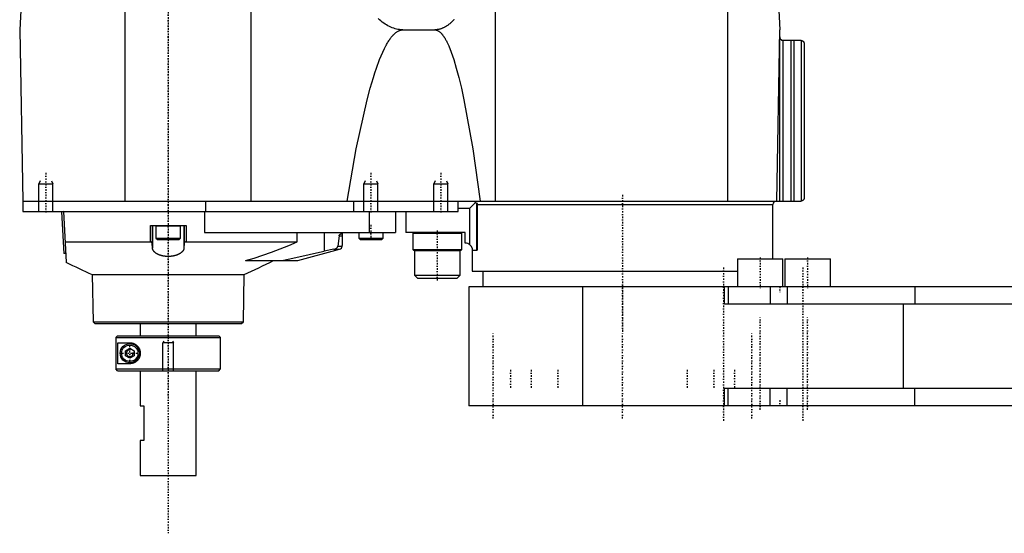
# Model space of a CAD drawing. Extents: x -392 to 171, y -1 to 595.
# Tile 1 of 3: x -392 to -111, y 108 to 254. Entities that reach past the tile are written whole.
import ezdxf

# ---------------------------------------------------------------- set-up
doc = ezdxf.new("R2010")
doc.units = 0
doc.linetypes.add('CENTER', pattern=[1.5, 0.45, -0.5, 0.05, -0.5])
for name, color, linetype in [('AM_0', 7, 'CONTINUOUS'), ('AM_10', 7, 'CONTINUOUS'), ('AM_7', 7, 'CENTER')]:
    doc.layers.add(name, color=color, linetype=linetype)

msp = doc.modelspace()

# ---------------------------------------------------------------- linework, layer by layer
at = {"layer": 'AM_0', "color": 7, "linetype": 'CONTINUOUS'}
for p, q in [((-182.14, 387.81), (-175, 251.5)), ((-326.23, 202.5), (-326.23, 373.93)), ((-362.3, 202.5), (-362.3, 343.66)), ((-389.28, 312.91), (-392.5, 251.5)), ((-256.35, 202.5), (-256.35, 280.58)), ((-189.87, 202.5), (-189.87, 257.5)), ((-392.5, 251.5), (-391.64, 202.5)), ((-282.83, 251.5), (-273.73, 251.5)), ((-175.86, 202.5), (-175, 251.5)), ((-174.98, 202.5), (-174.98, 249.17)), ((-174.11, 248.5), (-174.11, 202.5)), ((-174.03, 248.5), (-169, 248.5)), ((-171.86, 248.5), (-171.86, 202.5)), ((-170.95, 248.5), (-170.95, 202.5)), ((-168.86, 248.49), (-168.86, 202.51)), ((-168, 247.5), (-168, 203.5)), ((-391.64, 202.5), (-391.64, 199.5)), ((-391.64, 202.5), (-169, 202.5)), ((-339.22, 199.5), (-339.22, 202.5)), ((-297, 202.5), (-297, 199.5)), ((-267, 199.5), (-267, 202.5)), ((-267, 200.5), (-263.7, 200.5)), ((-262.08, 202.12), (-263.7, 200.5)), ((-263.7, 190.02), (-263.7, 200.5)), ((-261.7, 188.5), (-261.7, 201.99)), ((-261.57, 201.5), (-177, 201.5)), ((-261.57, 201.5), (-261.57, 188.5)), ((-177, 186), (-177, 201.5)), ((-391.64, 199.5), (-267, 199.5)), ((-383, 199.5), (-383.01, 199.51)), ((-380, 199.5), (-380.5, 199.47)), ((-380.5, 199.47), (-379.87, 187.49)), ((-380, 199.5), (-379.24, 185.05)), ((-339.65, 199.5), (-339.65, 193.5)), ((-292.45, 199.5), (-292.45, 193.5)), ((-285, 199.5), (-285, 193.5)), ((-282, 199.5), (-282, 193.5)), ((-355.09, 190.89), (-355.09, 195.5)), ((-355.09, 195.5), (-344.91, 195.5)), ((-354.57, 195.5), (-354.57, 190.4)), ((-354.5, 195.5), (-354.5, 189.07)), ((-353.5, 195.4), (-353.5, 191.9)), ((-353.5, 195.4), (-346.5, 195.4)), ((-346.5, 191.9), (-346.5, 195.4)), ((-345.5, 195.5), (-345.5, 189.07)), ((-345.43, 195.5), (-345.43, 190.4)), ((-344.91, 195.5), (-344.91, 190.89)), ((-353.5, 191.9), (-353.1, 191.5)), ((-353.5, 191.9), (-346.5, 191.9)), ((-346.9, 191.5), (-346.5, 191.9)), ((-339.65, 193.5), (-285, 193.5)), ((-313.1, 190.89), (-313.1, 193.5)), ((-305.34, 193.5), (-305.34, 188.2)), ((-301.1, 192.57), (-301.47, 189.63)), ((-301.1, 192.57), (-300.19, 192.57)), ((-300.19, 193.5), (-300.19, 189.77)), ((-295.5, 193.5), (-295.5, 191.9)), ((-295.5, 191.9), (-295.1, 191.5)), ((-295.5, 191.9), (-288.5, 191.9)), ((-288.9, 191.5), (-288.5, 191.9)), ((-288.5, 191.9), (-288.5, 193.5)), ((-265, 193.5), (-282, 193.5)), ((-279.8, 193.5), (-280, 193.3)), ((-280, 193.3), (-280, 188.7)), ((-280, 193.3), (-266, 193.3)), ((-266, 193.3), (-266.2, 193.5)), ((-266, 188.7), (-266, 193.3)), ((-265, 190.5), (-265, 193.5)), ((-379.55, 190.89), (-355.09, 190.89)), ((-354.5, 189.07), (-354.57, 190.4)), ((-353.1, 191.5), (-346.9, 191.5)), ((-345.43, 190.4), (-345.5, 189.07)), ((-344.91, 190.89), (-313.1, 190.89)), ((-301.47, 189.63), (-300.2, 189.63)), ((-300.2, 189.63), (-300.19, 189.77)), ((-295.1, 191.5), (-288.9, 191.5)), ((-379.37, 187.52), (-379.87, 187.49)), ((-312.87, 185.54), (-300.94, 188.73)), ((-302.63, 188.73), (-305.34, 188.2)), ((-302.63, 188.73), (-300.94, 188.73)), ((-280, 188.7), (-279.8, 188.5)), ((-280, 188.7), (-266, 188.7)), ((-279.8, 188.5), (-266.2, 188.5)), ((-279.4, 188.5), (-279.5, 188.4)), ((-279.5, 188.4), (-279.5, 181.3)), ((-279.5, 188.4), (-266.5, 188.4)), ((-266.5, 188.4), (-266.6, 188.5)), ((-266.5, 181.3), (-266.5, 188.4)), ((-266.2, 188.5), (-266, 188.7)), ((-263, 188.5), (-263, 182.5)), ((-263, 188.5), (-261.57, 188.5)), ((-187.11, 186), (-187.11, 178)), ((-187.11, 186), (-174.11, 186)), ((-174.11, 178), (-174.11, 186)), ((-173.53, 186), (-173.53, 178)), ((-173.53, 186), (-160.53, 186)), ((-160.53, 178), (-160.53, 186)), ((-327.92, 185.5), (-313.13, 185.5)), ((-317.83, 185.5), (-317.5, 185.54)), ((-317.5, 185.54), (-312.87, 185.54)), ((-313.13, 185.5), (-312.87, 185.54)), ((-371.74, 181.5), (-371.51, 168)), ((-371.74, 181.5), (-328.26, 181.5)), ((-328.49, 168), (-328.26, 181.5)), ((-279.5, 181.3), (-278.7, 180.5)), ((-279.5, 181.3), (-266.5, 181.3)), ((-278.7, 180.5), (-267.3, 180.5)), ((-267.3, 180.5), (-266.5, 181.3)), ((-263, 182.5), (-187.11, 182.5)), ((-260, 182.5), (-260, 178)), ((-264, 178), (-264, 144)), ((48.48, 178), (-264, 178)), ((-231.32, 144), (-231.32, 178)), ((-190.84, 173), (-190.84, 178)), ((-189.76, 178), (-189.76, 173)), ((-177.75, 178), (-177.75, 173)), ((-172.9, 178), (-172.9, 173)), ((-136.37, 178), (-136.37, 173)), ((-37.21, 173), (-190.84, 173)), ((-139.61, 149), (-139.61, 173)), ((-371.51, 168), (-371, 167.5)), ((-371.51, 168), (-328.49, 168)), ((-371, 167.5), (-329, 167.5)), ((-358, 167.5), (-358, 164)), ((-342, 164), (-342, 167.5)), ((-329, 167.5), (-328.49, 168)), ((-364.48, 164), (-364.98, 163.5)), ((-364.98, 163.5), (-335, 163.5)), ((-364.98, 163.5), (-364.98, 154.5)), ((-364.48, 164), (-335.5, 164)), ((-335, 163.5), (-335.5, 164)), ((-335, 154.5), (-335, 163.5)), ((-364.39, 162), (-361, 162)), ((-364.39, 156), (-364.39, 162)), ((-362.25, 159.72), (-361, 160.44)), ((-362.25, 158.28), (-362.25, 159.72)), ((-361, 157.56), (-362.25, 158.28)), ((-361, 160.44), (-359.75, 159.72)), ((-359.75, 158.28), (-361, 157.56)), ((-359.75, 159.72), (-359.75, 158.28)), ((-361, 156), (-364.39, 156)), ((-364.98, 154.5), (-335, 154.5)), ((-364.48, 154), (-364.98, 154.5)), ((-364.48, 154), (-335.5, 154)), ((-358, 154), (-358, 144)), ((-342, 124), (-342, 154)), ((-335.5, 154), (-335, 154.5)), ((-190.84, 149), (-37.21, 149)), ((-190.84, 144), (-190.84, 149)), ((-189.76, 144), (-189.76, 149)), ((-177.75, 144), (-177.75, 149)), ((-172.9, 144), (-172.9, 149)), ((-136.37, 144), (-136.37, 149)), ((-358, 144), (-357, 144)), ((-357, 144), (-357, 134)), ((48.48, 144), (-264, 144)), ((-358, 134), (-358, 124)), ((-357, 134), (-358, 134)), ((-358, 124), (-342, 124))]:
    msp.add_line(p, q, dxfattribs=at)
for points in [[(-282.83, 251.5, 0), (-283.03, 251.5, 0), (-283.44, 251.52, 0), (-283.85, 251.57, 0), (-284.05, 251.6, 0), (-284.26, 251.63, 0), (-284.66, 251.71, 0), (-285.07, 251.82, 0), (-285.48, 251.95, 0), (-285.89, 252.09, 0), (-286.3, 252.26, 0), (-286.5, 252.36, 0), (-286.7, 252.45, 0), (-287.11, 252.67, 0), (-287.52, 252.9, 0), (-287.93, 253.15, 0), (-288.33, 253.43, 0), (-288.74, 253.72, 0), (-288.94, 253.88, 0), (-289.15, 254.04, 0), (-289.55, 254.38, 0), (-289.96, 254.74, 0)], [(-268.15, 254.47, 0), (-268.31, 254.3, 0), (-268.39, 254.22, 0), (-268.48, 254.14, 0), (-268.64, 253.98, 0), (-268.8, 253.82, 0), (-268.96, 253.68, 0), (-269.12, 253.53, 0), (-269.28, 253.39, 0), (-269.36, 253.32, 0), (-269.44, 253.26, 0), (-269.61, 253.13, 0), (-269.77, 253, 0), (-269.93, 252.88, 0), (-270.09, 252.77, 0), (-270.25, 252.66, 0), (-270.33, 252.6, 0), (-270.41, 252.55, 0), (-270.58, 252.45, 0), (-270.74, 252.36, 0), (-270.82, 252.31, 0), (-270.9, 252.27, 0), (-271.06, 252.18, 0), (-271.22, 252.1, 0), (-271.3, 252.06, 0), (-271.38, 252.03, 0), (-271.55, 251.96, 0), (-271.71, 251.89, 0), (-271.87, 251.83, 0), (-272.03, 251.78, 0), (-272.19, 251.73, 0), (-272.27, 251.7, 0), (-272.36, 251.68, 0), (-272.52, 251.64, 0), (-272.68, 251.61, 0), (-272.84, 251.58, 0), (-273, 251.55, 0), (-273.16, 251.53, 0), (-273.24, 251.52, 0), (-273.33, 251.52, 0), (-273.49, 251.51, 0), (-273.65, 251.5, 0), (-273.73, 251.5, 0)], [(-298.83, 202.5, 0), (-296.17, 217.46, 0), (-293.06, 231.49, 0), (-292.17, 234.82, 0), (-291.28, 237.84, 0), (-290.84, 239.24, 0), (-290.39, 240.57, 0), (-289.51, 242.99, 0), (-288.62, 245.11, 0), (-288.1, 246.2, 0), (-287.95, 246.5, 0), (-287.8, 246.78, 0), (-287.73, 246.92, 0), (-287.65, 247.06, 0), (-287.5, 247.33, 0), (-287.36, 247.59, 0), (-287.21, 247.84, 0), (-287.06, 248.08, 0), (-286.91, 248.32, 0), (-286.84, 248.43, 0), (-286.76, 248.55, 0), (-286.61, 248.77, 0), (-286.47, 248.98, 0), (-286.32, 249.18, 0), (-286.17, 249.37, 0), (-286.02, 249.56, 0), (-285.95, 249.65, 0), (-285.87, 249.73, 0), (-285.72, 249.9, 0), (-285.58, 250.06, 0), (-285.5, 250.14, 0), (-285.43, 250.21, 0), (-285.28, 250.36, 0), (-285.13, 250.49, 0), (-285.06, 250.55, 0), (-284.98, 250.62, 0), (-284.83, 250.73, 0), (-284.68, 250.84, 0), (-284.54, 250.94, 0), (-284.39, 251.04, 0), (-284.24, 251.12, 0), (-284.17, 251.16, 0), (-284.09, 251.2, 0), (-283.94, 251.26, 0), (-283.79, 251.32, 0), (-283.65, 251.37, 0), (-283.5, 251.41, 0), (-283.35, 251.45, 0), (-283.28, 251.46, 0), (-283.2, 251.47, 0), (-283.05, 251.49, 0), (-282.9, 251.5, 0), (-282.83, 251.5, 0)], [(-273.73, 251.5, 0), (-273.67, 251.5, 0), (-273.55, 251.49, 0), (-273.43, 251.47, 0), (-273.37, 251.46, 0), (-273.31, 251.45, 0), (-273.19, 251.41, 0), (-273.06, 251.37, 0), (-272.94, 251.32, 0), (-272.82, 251.26, 0), (-272.7, 251.2, 0), (-272.64, 251.16, 0), (-272.58, 251.12, 0), (-272.46, 251.04, 0), (-272.34, 250.94, 0), (-272.22, 250.84, 0), (-272.1, 250.73, 0), (-271.97, 250.62, 0), (-271.91, 250.55, 0), (-271.85, 250.49, 0), (-271.73, 250.35, 0), (-271.61, 250.21, 0), (-271.55, 250.14, 0), (-271.49, 250.06, 0), (-271.37, 249.9, 0), (-271.25, 249.73, 0), (-271.19, 249.64, 0), (-271.13, 249.56, 0), (-271.01, 249.37, 0), (-270.88, 249.18, 0), (-270.76, 248.97, 0), (-270.64, 248.76, 0), (-270.52, 248.55, 0), (-270.46, 248.43, 0), (-270.4, 248.32, 0), (-270.28, 248.08, 0), (-270.16, 247.84, 0), (-269.73, 246.92, 0), (-269.01, 245.1, 0), (-268.28, 242.98, 0), (-267.56, 240.56, 0), (-267.2, 239.24, 0), (-266.83, 237.84, 0), (-266.11, 234.81, 0), (-265.38, 231.48, 0), (-262.85, 217.46, 0), (-260.69, 202.5, 0)], [(-174.98, 249.17, 0), (-174.98, 249.17, 0), (-174.98, 249.17, 0), (-174.98, 249.17, 0), (-174.98, 249.16, 0), (-174.98, 249.16, 0), (-174.97, 249.16, 0), (-174.97, 249.16, 0), (-174.97, 249.15, 0), (-174.97, 249.15, 0), (-174.97, 249.14, 0), (-174.97, 249.14, 0), (-174.97, 249.14, 0), (-174.96, 249.13, 0), (-174.96, 249.13, 0), (-174.96, 249.12, 0), (-174.96, 249.11, 0), (-174.95, 249.11, 0), (-174.95, 249.1, 0), (-174.95, 249.1, 0), (-174.95, 249.09, 0), (-174.95, 249.09, 0), (-174.94, 249.08, 0), (-174.94, 249.08, 0), (-174.94, 249.07, 0), (-174.94, 249.07, 0), (-174.93, 249.06, 0), (-174.93, 249.06, 0), (-174.93, 249.05, 0), (-174.92, 249.04, 0), (-174.91, 249.02, 0), (-174.88, 248.97, 0), (-174.85, 248.92, 0), (-174.81, 248.87, 0), (-174.77, 248.82, 0), (-174.74, 248.79, 0), (-174.72, 248.77, 0), (-174.69, 248.74, 0), (-174.68, 248.74, 0), (-174.67, 248.73, 0), (-174.67, 248.72, 0), (-174.66, 248.72, 0), (-174.65, 248.71, 0), (-174.64, 248.71, 0), (-174.63, 248.7, 0), (-174.62, 248.69, 0), (-174.61, 248.68, 0), (-174.61, 248.68, 0), (-174.6, 248.68, 0), (-174.59, 248.67, 0), (-174.58, 248.66, 0), (-174.57, 248.66, 0), (-174.56, 248.65, 0), (-174.55, 248.64, 0), (-174.54, 248.64, 0), (-174.54, 248.64, 0), (-174.53, 248.63, 0), (-174.52, 248.62, 0), (-174.5, 248.62, 0), (-174.49, 248.61, 0), (-174.48, 248.6, 0), (-174.47, 248.6, 0), (-174.47, 248.6, 0), (-174.46, 248.59, 0), (-174.44, 248.59, 0), (-174.43, 248.58, 0), (-174.42, 248.58, 0), (-174.41, 248.57, 0), (-174.4, 248.57, 0), (-174.39, 248.57, 0), (-174.38, 248.56, 0), (-174.37, 248.56, 0), (-174.36, 248.55, 0), (-174.35, 248.55, 0), (-174.34, 248.55, 0), (-174.33, 248.54, 0), (-174.32, 248.54, 0), (-174.31, 248.54, 0), (-174.3, 248.54, 0), (-174.29, 248.53, 0), (-174.27, 248.53, 0), (-174.26, 248.53, 0), (-174.25, 248.52, 0), (-174.24, 248.52, 0), (-174.23, 248.52, 0), (-174.22, 248.52, 0), (-174.2, 248.51, 0), (-174.19, 248.51, 0), (-174.18, 248.51, 0), (-174.16, 248.51, 0), (-174.16, 248.51, 0), (-174.15, 248.51, 0), (-174.13, 248.5, 0), (-174.12, 248.5, 0), (-174.11, 248.5, 0)], [(-174.11, 248.5, 0), (-174.1, 248.5, 0), (-174.07, 248.5, 0), (-174.05, 248.5, 0), (-174.03, 248.5, 0)], [(-169, 248.5, 0), (-168.98, 248.5, 0), (-168.93, 248.5, 0), (-168.88, 248.49, 0), (-168.86, 248.49, 0)], [(-168.86, 248.49, 0), (-168.85, 248.49, 0), (-168.84, 248.49, 0), (-168.82, 248.48, 0), (-168.82, 248.48, 0), (-168.81, 248.48, 0), (-168.79, 248.48, 0), (-168.78, 248.47, 0), (-168.76, 248.47, 0), (-168.75, 248.47, 0), (-168.73, 248.46, 0), (-168.72, 248.46, 0), (-168.72, 248.46, 0), (-168.7, 248.45, 0), (-168.69, 248.45, 0), (-168.67, 248.45, 0), (-168.66, 248.44, 0), (-168.64, 248.43, 0), (-168.64, 248.43, 0), (-168.63, 248.43, 0), (-168.62, 248.42, 0), (-168.6, 248.42, 0), (-168.6, 248.41, 0), (-168.59, 248.41, 0), (-168.57, 248.41, 0), (-168.56, 248.4, 0), (-168.55, 248.4, 0), (-168.55, 248.39, 0), (-168.54, 248.39, 0), (-168.52, 248.38, 0), (-168.51, 248.37, 0), (-168.5, 248.36, 0), (-168.49, 248.36, 0), (-168.48, 248.35, 0), (-168.47, 248.35, 0), (-168.46, 248.34, 0), (-168.45, 248.34, 0), (-168.44, 248.33, 0), (-168.43, 248.32, 0), (-168.42, 248.31, 0), (-168.41, 248.31, 0), (-168.41, 248.3, 0), (-168.39, 248.3, 0), (-168.38, 248.29, 0), (-168.37, 248.28, 0), (-168.36, 248.27, 0), (-168.35, 248.26, 0), (-168.35, 248.26, 0), (-168.34, 248.25, 0), (-168.33, 248.25, 0), (-168.32, 248.24, 0), (-168.31, 248.23, 0), (-168.3, 248.22, 0), (-168.3, 248.21, 0), (-168.29, 248.21, 0), (-168.29, 248.2, 0), (-168.28, 248.19, 0), (-168.27, 248.18, 0), (-168.24, 248.15, 0), (-168.21, 248.12, 0), (-168.19, 248.09, 0), (-168.15, 248.03, 0), (-168.11, 247.96, 0), (-168.08, 247.9, 0), (-168.06, 247.83, 0), (-168.04, 247.8, 0), (-168.04, 247.78, 0), (-168.04, 247.77, 0), (-168.04, 247.77, 0), (-168.03, 247.76, 0), (-168.03, 247.75, 0), (-168.03, 247.74, 0), (-168.03, 247.73, 0), (-168.03, 247.73, 0), (-168.02, 247.71, 0), (-168.02, 247.7, 0), (-168.02, 247.7, 0), (-168.02, 247.69, 0), (-168.02, 247.68, 0), (-168.01, 247.67, 0), (-168.01, 247.65, 0), (-168.01, 247.64, 0), (-168.01, 247.63, 0), (-168.01, 247.62, 0), (-168.01, 247.62, 0), (-168.01, 247.6, 0), (-168, 247.59, 0), (-168, 247.58, 0), (-168, 247.56, 0), (-168, 247.55, 0), (-168, 247.54, 0), (-168, 247.54, 0), (-168, 247.52, 0), (-168, 247.51, 0), (-168, 247.5, 0)], [(-168.86, 248.49, 0), (-168.85, 248.49, 0), (-168.84, 248.49, 0), (-168.82, 248.48, 0), (-168.82, 248.48, 0), (-168.81, 248.48, 0), (-168.79, 248.48, 0), (-168.78, 248.47, 0), (-168.76, 248.47, 0), (-168.75, 248.47, 0), (-168.73, 248.46, 0), (-168.72, 248.46, 0), (-168.72, 248.46, 0), (-168.7, 248.45, 0), (-168.69, 248.45, 0), (-168.67, 248.45, 0), (-168.66, 248.44, 0), (-168.64, 248.43, 0), (-168.64, 248.43, 0), (-168.63, 248.43, 0), (-168.62, 248.42, 0), (-168.6, 248.42, 0), (-168.6, 248.41, 0), (-168.59, 248.41, 0), (-168.57, 248.41, 0), (-168.56, 248.4, 0), (-168.55, 248.4, 0), (-168.55, 248.39, 0), (-168.54, 248.39, 0), (-168.52, 248.38, 0), (-168.51, 248.37, 0), (-168.5, 248.36, 0), (-168.49, 248.36, 0), (-168.48, 248.35, 0), (-168.47, 248.35, 0), (-168.46, 248.34, 0), (-168.45, 248.34, 0), (-168.44, 248.33, 0), (-168.43, 248.32, 0), (-168.42, 248.31, 0), (-168.41, 248.31, 0), (-168.41, 248.3, 0), (-168.39, 248.3, 0), (-168.38, 248.29, 0), (-168.37, 248.28, 0), (-168.36, 248.27, 0), (-168.35, 248.26, 0), (-168.35, 248.26, 0), (-168.34, 248.25, 0), (-168.33, 248.25, 0), (-168.32, 248.24, 0), (-168.31, 248.23, 0), (-168.3, 248.22, 0), (-168.3, 248.21, 0), (-168.29, 248.21, 0), (-168.29, 248.2, 0), (-168.28, 248.19, 0), (-168.27, 248.18, 0), (-168.24, 248.15, 0), (-168.21, 248.12, 0), (-168.19, 248.09, 0), (-168.15, 248.03, 0), (-168.11, 247.96, 0), (-168.08, 247.9, 0), (-168.06, 247.83, 0), (-168.04, 247.8, 0), (-168.04, 247.78, 0), (-168.04, 247.77, 0), (-168.04, 247.77, 0), (-168.03, 247.76, 0), (-168.03, 247.75, 0), (-168.03, 247.74, 0), (-168.03, 247.73, 0), (-168.03, 247.73, 0), (-168.02, 247.71, 0), (-168.02, 247.7, 0), (-168.02, 247.7, 0), (-168.02, 247.69, 0), (-168.02, 247.68, 0), (-168.01, 247.67, 0), (-168.01, 247.65, 0), (-168.01, 247.64, 0), (-168.01, 247.63, 0), (-168.01, 247.62, 0), (-168.01, 247.62, 0), (-168.01, 247.6, 0), (-168, 247.59, 0), (-168, 247.58, 0), (-168, 247.56, 0), (-168, 247.55, 0), (-168, 247.54, 0), (-168, 247.54, 0), (-168, 247.52, 0), (-168, 247.51, 0), (-168, 247.5, 0)], [(-168, 203.5, 0), (-168, 203.49, 0), (-168, 203.48, 0), (-168, 203.46, 0), (-168, 203.46, 0), (-168, 203.45, 0), (-168, 203.44, 0), (-168, 203.42, 0), (-168, 203.41, 0), (-168.01, 203.4, 0), (-168.01, 203.38, 0), (-168.01, 203.38, 0), (-168.01, 203.37, 0), (-168.01, 203.36, 0), (-168.01, 203.35, 0), (-168.01, 203.33, 0), (-168.02, 203.32, 0), (-168.02, 203.31, 0), (-168.02, 203.3, 0), (-168.02, 203.3, 0), (-168.02, 203.29, 0), (-168.03, 203.27, 0), (-168.03, 203.27, 0), (-168.03, 203.26, 0), (-168.03, 203.25, 0), (-168.03, 203.24, 0), (-168.04, 203.23, 0), (-168.04, 203.23, 0), (-168.04, 203.22, 0), (-168.04, 203.2, 0), (-168.06, 203.17, 0), (-168.08, 203.1, 0), (-168.11, 203.04, 0), (-168.15, 202.97, 0), (-168.19, 202.91, 0), (-168.21, 202.88, 0), (-168.24, 202.85, 0), (-168.27, 202.82, 0), (-168.28, 202.81, 0), (-168.29, 202.8, 0), (-168.29, 202.79, 0), (-168.3, 202.79, 0), (-168.3, 202.78, 0), (-168.31, 202.77, 0), (-168.32, 202.76, 0), (-168.33, 202.75, 0), (-168.34, 202.75, 0), (-168.35, 202.74, 0), (-168.35, 202.74, 0), (-168.36, 202.73, 0), (-168.37, 202.72, 0), (-168.38, 202.71, 0), (-168.39, 202.7, 0), (-168.41, 202.7, 0), (-168.41, 202.69, 0), (-168.42, 202.69, 0), (-168.43, 202.68, 0), (-168.44, 202.67, 0), (-168.45, 202.66, 0), (-168.46, 202.66, 0), (-168.47, 202.65, 0), (-168.48, 202.65, 0), (-168.49, 202.64, 0), (-168.5, 202.64, 0), (-168.51, 202.63, 0), (-168.52, 202.62, 0), (-168.54, 202.61, 0), (-168.55, 202.61, 0), (-168.55, 202.6, 0), (-168.56, 202.6, 0), (-168.57, 202.59, 0), (-168.59, 202.59, 0), (-168.6, 202.59, 0), (-168.6, 202.58, 0), (-168.62, 202.58, 0), (-168.63, 202.57, 0), (-168.64, 202.57, 0), (-168.64, 202.57, 0), (-168.66, 202.56, 0), (-168.67, 202.55, 0), (-168.69, 202.55, 0), (-168.7, 202.55, 0), (-168.72, 202.54, 0), (-168.72, 202.54, 0), (-168.73, 202.54, 0), (-168.75, 202.53, 0), (-168.76, 202.53, 0), (-168.78, 202.53, 0), (-168.79, 202.52, 0), (-168.81, 202.52, 0), (-168.82, 202.52, 0), (-168.82, 202.52, 0), (-168.84, 202.51, 0), (-168.85, 202.51, 0), (-168.86, 202.51, 0)], [(-262.6, 202.5, 0), (-262.59, 202.5, 0), (-262.55, 202.5, 0), (-262.52, 202.49, 0), (-262.51, 202.49, 0), (-262.49, 202.49, 0), (-262.46, 202.48, 0), (-262.43, 202.46, 0), (-262.39, 202.45, 0), (-262.36, 202.43, 0), (-262.33, 202.42, 0), (-262.32, 202.4, 0), (-262.3, 202.39, 0), (-262.27, 202.37, 0), (-262.24, 202.34, 0), (-262.22, 202.32, 0), (-262.19, 202.29, 0), (-262.16, 202.25, 0), (-262.15, 202.24, 0), (-262.14, 202.22, 0), (-262.11, 202.18, 0), (-262.09, 202.14, 0), (-262.08, 202.12, 0)], [(-262.08, 202.12, 0), (-262.06, 202.1, 0), (-262.02, 202.06, 0), (-261.98, 202.02, 0), (-261.96, 202.01, 0), (-261.94, 201.99, 0), (-261.9, 201.95, 0), (-261.87, 201.92, 0), (-261.85, 201.91, 0), (-261.85, 201.9, 0), (-261.84, 201.9, 0), (-261.84, 201.9, 0), (-261.84, 201.89, 0), (-261.83, 201.89, 0), (-261.83, 201.89, 0), (-261.83, 201.88, 0), (-261.82, 201.88, 0), (-261.82, 201.87, 0), (-261.81, 201.87, 0), (-261.81, 201.87, 0), (-261.81, 201.87, 0), (-261.8, 201.87, 0), (-261.8, 201.86, 0), (-261.8, 201.86, 0), (-261.79, 201.86, 0), (-261.79, 201.86, 0), (-261.79, 201.86, 0), (-261.78, 201.86, 0), (-261.78, 201.85, 0), (-261.78, 201.85, 0), (-261.78, 201.85, 0), (-261.77, 201.85, 0), (-261.77, 201.85, 0), (-261.77, 201.85, 0), (-261.77, 201.85, 0), (-261.76, 201.85, 0), (-261.76, 201.85, 0), (-261.76, 201.85, 0), (-261.76, 201.85, 0), (-261.75, 201.85, 0), (-261.75, 201.85, 0), (-261.75, 201.85, 0), (-261.75, 201.85, 0), (-261.75, 201.85, 0), (-261.74, 201.85, 0), (-261.74, 201.86, 0), (-261.74, 201.86, 0), (-261.74, 201.86, 0), (-261.74, 201.86, 0), (-261.73, 201.86, 0), (-261.73, 201.86, 0), (-261.73, 201.87, 0), (-261.73, 201.87, 0), (-261.73, 201.87, 0), (-261.72, 201.87, 0), (-261.72, 201.87, 0), (-261.72, 201.88, 0), (-261.72, 201.88, 0), (-261.72, 201.89, 0), (-261.71, 201.91, 0), (-261.71, 201.92, 0), (-261.7, 201.93, 0), (-261.7, 201.96, 0), (-261.7, 201.98, 0), (-261.7, 201.99, 0)], [(-261.7, 201.99, 0), (-261.69, 201.97, 0), (-261.68, 201.95, 0), (-261.67, 201.92, 0), (-261.66, 201.91, 0), (-261.66, 201.9, 0), (-261.64, 201.87, 0), (-261.63, 201.85, 0), (-261.62, 201.82, 0), (-261.62, 201.8, 0), (-261.61, 201.77, 0), (-261.6, 201.75, 0), (-261.6, 201.74, 0), (-261.59, 201.71, 0), (-261.59, 201.68, 0), (-261.58, 201.65, 0), (-261.58, 201.63, 0), (-261.57, 201.6, 0), (-261.57, 201.58, 0), (-261.57, 201.57, 0), (-261.57, 201.54, 0), (-261.57, 201.51, 0), (-261.57, 201.5, 0)], [(-168.86, 202.51, 0), (-168.88, 202.51, 0), (-168.93, 202.5, 0), (-168.98, 202.5, 0), (-169, 202.5, 0)], [(-301.1, 192.57, 0), (-301.1, 192.57, 0), (-301.1, 192.58, 0), (-301.1, 192.58, 0), (-301.1, 192.58, 0), (-301.1, 192.58, 0), (-301.1, 192.59, 0), (-301.1, 192.59, 0), (-301.1, 192.59, 0), (-301.09, 192.6, 0), (-301.09, 192.6, 0), (-301.09, 192.6, 0), (-301.09, 192.6, 0), (-301.09, 192.61, 0), (-301.09, 192.61, 0), (-301.09, 192.61, 0), (-301.09, 192.62, 0), (-301.09, 192.62, 0), (-301.09, 192.62, 0), (-301.09, 192.62, 0), (-301.09, 192.63, 0), (-301.09, 192.63, 0), (-301.09, 192.63, 0), (-301.08, 192.64, 0), (-301.08, 192.66, 0), (-301.07, 192.68, 0), (-301.07, 192.7, 0), (-301.06, 192.71, 0), (-301.05, 192.73, 0), (-301.05, 192.74, 0), (-301.05, 192.74, 0), (-301.04, 192.76, 0), (-301.03, 192.77, 0), (-301.02, 192.79, 0), (-301.01, 192.8, 0), (-301.01, 192.81, 0), (-301, 192.82, 0), (-301, 192.83, 0), (-300.99, 192.84, 0), (-300.98, 192.85, 0), (-300.97, 192.86, 0), (-300.97, 192.86, 0), (-300.96, 192.88, 0), (-300.95, 192.89, 0), (-300.94, 192.9, 0), (-300.94, 192.9, 0), (-300.93, 192.91, 0), (-300.92, 192.93, 0), (-300.91, 192.94, 0), (-300.9, 192.95, 0), (-300.88, 192.96, 0), (-300.88, 192.96, 0), (-300.87, 192.97, 0), (-300.86, 192.98, 0), (-300.85, 192.99, 0), (-300.8, 193.03, 0), (-300.72, 193.08, 0), (-300.64, 193.12, 0), (-300.56, 193.16, 0), (-300.53, 193.17, 0), (-300.49, 193.19, 0), (-300.42, 193.2, 0), (-300.37, 193.22, 0), (-300.32, 193.22, 0), (-300.28, 193.22, 0), (-300.24, 193.21, 0), (-300.23, 193.2, 0), (-300.22, 193.19, 0), (-300.2, 193.17, 0), (-300.19, 193.13, 0), (-300.19, 193.11, 0)], [(-354.57, 190.4, 0), (-354.57, 190.42, 0), (-354.58, 190.45, 0), (-354.58, 190.48, 0), (-354.59, 190.49, 0), (-354.6, 190.51, 0), (-354.61, 190.54, 0), (-354.63, 190.57, 0), (-354.65, 190.6, 0), (-354.67, 190.63, 0), (-354.7, 190.66, 0), (-354.71, 190.67, 0), (-354.73, 190.69, 0), (-354.76, 190.71, 0), (-354.8, 190.74, 0), (-354.83, 190.77, 0), (-354.87, 190.79, 0), (-354.92, 190.82, 0), (-354.94, 190.83, 0), (-354.96, 190.84, 0), (-355.01, 190.86, 0), (-355.07, 190.88, 0), (-355.09, 190.89, 0)], [(-345.5, 189.07, 0), (-345.5, 189.03, 0), (-345.51, 188.97, 0), (-345.52, 188.91, 0), (-345.53, 188.87, 0), (-345.53, 188.84, 0), (-345.55, 188.78, 0), (-345.57, 188.71, 0), (-345.59, 188.65, 0), (-345.62, 188.59, 0), (-345.65, 188.52, 0), (-345.67, 188.49, 0), (-345.68, 188.46, 0), (-345.72, 188.4, 0), (-345.76, 188.33, 0), (-345.8, 188.27, 0), (-345.85, 188.21, 0), (-345.9, 188.15, 0), (-345.92, 188.12, 0), (-345.95, 188.09, 0), (-346.01, 188.03, 0), (-346.06, 187.97, 0), (-346.09, 187.94, 0), (-346.13, 187.91, 0), (-346.19, 187.85, 0), (-346.26, 187.79, 0), (-346.29, 187.77, 0), (-346.33, 187.74, 0), (-346.4, 187.68, 0), (-346.48, 187.63, 0), (-346.56, 187.57, 0), (-346.65, 187.52, 0), (-346.73, 187.47, 0), (-346.78, 187.44, 0), (-346.82, 187.42, 0), (-346.91, 187.37, 0), (-347.01, 187.32, 0), (-347.1, 187.27, 0), (-347.21, 187.22, 0), (-347.31, 187.18, 0), (-347.36, 187.16, 0), (-347.41, 187.14, 0), (-347.52, 187.09, 0), (-347.63, 187.05, 0), (-347.75, 187.02, 0), (-347.86, 186.98, 0), (-347.98, 186.95, 0), (-348.04, 186.93, 0), (-348.1, 186.91, 0), (-348.22, 186.88, 0), (-348.34, 186.85, 0), (-348.47, 186.83, 0), (-348.6, 186.8, 0), (-348.72, 186.78, 0), (-348.79, 186.77, 0), (-348.85, 186.76, 0), (-348.99, 186.74, 0), (-349.12, 186.72, 0), (-349.25, 186.71, 0), (-349.39, 186.7, 0), (-349.52, 186.69, 0), (-349.59, 186.68, 0), (-349.66, 186.68, 0), (-349.79, 186.67, 0), (-349.93, 186.67, 0), (-350, 186.67, 0), (-350.07, 186.67, 0), (-350.2, 186.67, 0), (-350.34, 186.68, 0), (-350.41, 186.68, 0), (-350.48, 186.69, 0), (-350.61, 186.7, 0), (-350.75, 186.71, 0), (-350.88, 186.72, 0), (-351.01, 186.74, 0), (-351.15, 186.76, 0), (-351.21, 186.77, 0), (-351.28, 186.78, 0), (-351.4, 186.8, 0), (-351.53, 186.82, 0), (-351.66, 186.85, 0), (-351.78, 186.88, 0), (-351.9, 186.91, 0), (-351.96, 186.93, 0), (-352.02, 186.95, 0), (-352.14, 186.98, 0), (-352.25, 187.02, 0), (-352.37, 187.05, 0), (-352.48, 187.09, 0), (-352.59, 187.14, 0), (-352.64, 187.16, 0), (-352.69, 187.18, 0), (-352.79, 187.22, 0), (-352.89, 187.27, 0), (-352.99, 187.32, 0), (-353.09, 187.37, 0), (-353.18, 187.42, 0), (-353.22, 187.44, 0), (-353.27, 187.47, 0), (-353.35, 187.52, 0), (-353.44, 187.57, 0), (-353.52, 187.63, 0), (-353.6, 187.68, 0), (-353.67, 187.74, 0), (-353.71, 187.77, 0), (-353.74, 187.79, 0), (-353.81, 187.85, 0), (-353.87, 187.91, 0), (-353.91, 187.94, 0), (-353.94, 187.97, 0), (-353.99, 188.03, 0), (-354.05, 188.09, 0), (-354.08, 188.12, 0), (-354.1, 188.15, 0), (-354.15, 188.21, 0), (-354.2, 188.27, 0), (-354.24, 188.33, 0), (-354.28, 188.4, 0), (-354.32, 188.46, 0), (-354.33, 188.49, 0), (-354.35, 188.52, 0), (-354.38, 188.59, 0), (-354.41, 188.65, 0), (-354.43, 188.71, 0), (-354.45, 188.78, 0), (-354.47, 188.84, 0), (-354.47, 188.87, 0), (-354.48, 188.91, 0), (-354.49, 188.97, 0), (-354.5, 189.03, 0), (-354.5, 189.07, 0)], [(-344.91, 190.89, 0), (-344.93, 190.88, 0), (-344.99, 190.86, 0), (-345.03, 190.84, 0), (-345.06, 190.83, 0), (-345.08, 190.82, 0), (-345.12, 190.79, 0), (-345.17, 190.77, 0), (-345.2, 190.74, 0), (-345.24, 190.71, 0), (-345.27, 190.69, 0), (-345.29, 190.67, 0), (-345.3, 190.66, 0), (-345.33, 190.63, 0), (-345.35, 190.6, 0), (-345.37, 190.57, 0), (-345.39, 190.54, 0), (-345.4, 190.51, 0), (-345.41, 190.49, 0), (-345.42, 190.48, 0), (-345.42, 190.45, 0), (-345.43, 190.42, 0), (-345.43, 190.4, 0)], [(-327.92, 185.5, 0), (-325.41, 186.24, 0), (-320.43, 187.93, 0), (-315.52, 189.86, 0), (-313.1, 190.89, 0)], [(-302.63, 188.73, 0), (-302.58, 188.74, 0), (-302.47, 188.77, 0), (-302.37, 188.8, 0), (-302.32, 188.81, 0), (-302.27, 188.83, 0), (-302.18, 188.87, 0), (-302.1, 188.91, 0), (-302.01, 188.95, 0), (-301.94, 189, 0), (-301.87, 189.04, 0), (-301.83, 189.07, 0), (-301.8, 189.09, 0), (-301.74, 189.15, 0), (-301.69, 189.2, 0), (-301.64, 189.26, 0), (-301.61, 189.29, 0), (-301.6, 189.3, 0), (-301.6, 189.31, 0), (-301.59, 189.31, 0), (-301.59, 189.32, 0), (-301.58, 189.33, 0), (-301.58, 189.34, 0), (-301.57, 189.35, 0), (-301.56, 189.36, 0), (-301.56, 189.37, 0), (-301.55, 189.37, 0), (-301.55, 189.38, 0), (-301.55, 189.39, 0), (-301.54, 189.4, 0), (-301.54, 189.4, 0), (-301.54, 189.41, 0), (-301.53, 189.42, 0), (-301.52, 189.43, 0), (-301.52, 189.44, 0), (-301.52, 189.44, 0), (-301.51, 189.45, 0), (-301.51, 189.47, 0), (-301.5, 189.48, 0), (-301.5, 189.49, 0), (-301.5, 189.5, 0), (-301.49, 189.51, 0), (-301.49, 189.51, 0), (-301.49, 189.53, 0), (-301.48, 189.54, 0), (-301.48, 189.55, 0), (-301.48, 189.57, 0), (-301.47, 189.58, 0), (-301.47, 189.59, 0), (-301.47, 189.59, 0), (-301.47, 189.61, 0), (-301.47, 189.62, 0), (-301.47, 189.63, 0)], [(-263.7, 190.02, 0), (-263.66, 189.99, 0), (-263.59, 189.92, 0), (-263.53, 189.85, 0), (-263.5, 189.82, 0), (-263.47, 189.78, 0), (-263.41, 189.71, 0), (-263.35, 189.63, 0), (-263.3, 189.55, 0), (-263.25, 189.46, 0), (-263.2, 189.38, 0), (-263.18, 189.34, 0), (-263.16, 189.29, 0), (-263.13, 189.2, 0), (-263.1, 189.11, 0), (-263.07, 189.02, 0), (-263.05, 188.92, 0), (-263.03, 188.83, 0), (-263.02, 188.78, 0), (-263.01, 188.74, 0), (-263.01, 188.64, 0), (-263, 188.55, 0), (-263, 188.5, 0)], [(-317.5, 185.54, 0), (-315.65, 185.91, 0), (-311.77, 186.75, 0), (-307.57, 187.69, 0), (-305.34, 188.2, 0)], [(-361, 162, 0), (-360.97, 162, 0), (-360.9, 162, 0), (-360.83, 162, 0), (-360.8, 161.99, 0), (-360.76, 161.99, 0), (-360.69, 161.98, 0), (-360.62, 161.98, 0), (-360.55, 161.97, 0), (-360.47, 161.95, 0), (-360.4, 161.94, 0), (-360.36, 161.93, 0), (-360.33, 161.92, 0), (-360.25, 161.91, 0), (-360.18, 161.88, 0), (-360.1, 161.86, 0), (-360.03, 161.84, 0), (-359.95, 161.81, 0), (-359.92, 161.8, 0), (-359.88, 161.78, 0), (-359.8, 161.75, 0), (-359.73, 161.72, 0), (-359.69, 161.7, 0), (-359.65, 161.68, 0), (-359.58, 161.64, 0), (-359.51, 161.6, 0), (-359.47, 161.58, 0), (-359.44, 161.56, 0), (-359.36, 161.51, 0), (-359.29, 161.47, 0), (-359.22, 161.42, 0), (-359.16, 161.37, 0), (-359.09, 161.31, 0), (-359.06, 161.28, 0), (-359.02, 161.26, 0), (-358.96, 161.2, 0), (-358.89, 161.14, 0), (-358.83, 161.07, 0), (-358.77, 161.01, 0), (-358.71, 160.94, 0), (-358.69, 160.91, 0), (-358.66, 160.87, 0), (-358.6, 160.8, 0), (-358.55, 160.73, 0), (-358.49, 160.65, 0), (-358.44, 160.57, 0), (-358.39, 160.48, 0), (-358.37, 160.44, 0), (-358.34, 160.4, 0), (-358.3, 160.31, 0), (-358.26, 160.22, 0), (-358.22, 160.13, 0), (-358.18, 160.03, 0), (-358.15, 159.94, 0), (-358.13, 159.89, 0), (-358.12, 159.84, 0), (-358.09, 159.74, 0), (-358.07, 159.64, 0), (-358.05, 159.55, 0), (-358.03, 159.45, 0), (-358.02, 159.35, 0), (-358.01, 159.3, 0), (-358.01, 159.25, 0), (-358, 159.15, 0), (-358, 159.05, 0), (-358, 159, 0), (-358, 158.95, 0), (-358, 158.85, 0), (-358.01, 158.75, 0), (-358.01, 158.7, 0), (-358.02, 158.65, 0), (-358.03, 158.55, 0), (-358.05, 158.45, 0), (-358.07, 158.36, 0), (-358.09, 158.26, 0), (-358.12, 158.16, 0), (-358.13, 158.11, 0), (-358.15, 158.06, 0), (-358.18, 157.97, 0), (-358.22, 157.87, 0), (-358.26, 157.78, 0), (-358.3, 157.69, 0), (-358.34, 157.6, 0), (-358.37, 157.56, 0), (-358.39, 157.52, 0), (-358.44, 157.43, 0), (-358.49, 157.35, 0), (-358.55, 157.27, 0), (-358.6, 157.2, 0), (-358.66, 157.13, 0), (-358.69, 157.09, 0), (-358.71, 157.06, 0), (-358.77, 156.99, 0), (-358.83, 156.93, 0), (-358.89, 156.86, 0), (-358.96, 156.8, 0), (-359.02, 156.74, 0), (-359.06, 156.72, 0), (-359.09, 156.69, 0), (-359.16, 156.63, 0), (-359.22, 156.58, 0), (-359.29, 156.53, 0), (-359.36, 156.49, 0), (-359.44, 156.44, 0), (-359.47, 156.42, 0), (-359.51, 156.4, 0), (-359.58, 156.36, 0), (-359.65, 156.32, 0), (-359.69, 156.3, 0), (-359.73, 156.28, 0), (-359.8, 156.25, 0), (-359.88, 156.22, 0), (-359.92, 156.2, 0), (-359.95, 156.19, 0), (-360.03, 156.16, 0), (-360.1, 156.14, 0), (-360.18, 156.12, 0), (-360.25, 156.09, 0), (-360.33, 156.08, 0), (-360.36, 156.07, 0), (-360.4, 156.06, 0), (-360.47, 156.05, 0), (-360.55, 156.03, 0), (-360.62, 156.02, 0), (-360.69, 156.02, 0), (-360.76, 156.01, 0), (-360.8, 156.01, 0), (-360.83, 156, 0), (-360.9, 156, 0), (-360.97, 156, 0), (-361, 156, 0)]]:
    msp.add_polyline3d(points, dxfattribs=at)
for radius in [2.75, 2.35]:
    msp.add_circle((-361, 159), radius, dxfattribs=at)
for centre, radius, start, end in [((-174.03, 249.5), 1, 179, 199.1959), ((-176, 201.5), 1, 90, 180), ((-353.4, 195.4), 0.1, 90, 180), ((-346.6, 195.4), 0.1, 0, 90), ((-301.2, 189.7), 1, 285, 356.0132), ((-265, 188.5), 2, 49.4584, 90), ((-244.95, 459.03), 305.13, 243.8873, 245.4452), ((-455.06, 459.03), 305.13, 294.5548, 296.3039)]:
    msp.add_arc(centre, radius, start, end, dxfattribs=at)
at = {"layer": 'AM_10', "color": 7, "linetype": 'CONTINUOUS'}
for p, q in [((-386.62, 208.3), (-387, 207.5)), ((-387, 199.5), (-387, 207.5)), ((-387, 207.5), (-383, 207.5)), ((-383.38, 208.3), (-383, 207.5)), ((-383, 199.5), (-383, 207.5)), ((-293.62, 208.3), (-294, 207.5)), ((-294, 199.5), (-294, 207.5)), ((-294, 207.5), (-290, 207.5)), ((-290.38, 208.3), (-290, 207.5)), ((-290, 199.5), (-290, 207.5)), ((-273.62, 208.3), (-274, 207.5)), ((-274, 199.5), (-274, 207.5)), ((-274, 207.5), (-270, 207.5)), ((-270.38, 208.3), (-270, 207.5)), ((-270, 199.5), (-270, 207.5)), ((-351.23, 162.47), (-351.5, 162)), ((-348.5, 162), (-351.5, 162)), ((-351.5, 154), (-351.5, 162)), ((-348.77, 162.47), (-348.5, 162)), ((-348.5, 154), (-348.5, 162))]:
    msp.add_line(p, q, dxfattribs=at)
msp.add_arc((-361, 159), 0.974, 75, 15, dxfattribs=at)
at = {"layer": 'AM_7', "color": 4, "linetype": 'CENTER'}
for p, q in [((-350, 470.5), (-350, 107.5)), ((-350, 421), (-350, 146)), ((-385, 210.56), (-385, 198.97)), ((-292, 210.56), (-292, 198.97)), ((-272, 210.56), (-272, 198.97)), ((-220, 204.32), (-220, 164.18)), ((-292, 195.7), (-292, 191.3)), ((-273, 194.15), (-273, 179.85)), ((-180.61, 186.4), (-180.61, 177.6)), ((-167.03, 186.4), (-167.03, 177.6)), ((-191.13, 183.5), (-191.13, 139.5)), ((-168.36, 183.5), (-168.36, 139.5)), ((-220, 178.6), (-220, 165.4)), ((-175, 178.07), (-175, 176.43)), ((-180.61, 142.8), (-180.61, 169.2)), ((-167.03, 142.8), (-167.03, 169.2)), ((-257, 140.38), (-257, 165.12)), ((-220, 140.38), (-220, 165.12)), ((-183, 140.38), (-183, 165.12)), ((-361, 156.11), (-361, 161.89)), ((-363.89, 159), (-358.11, 159)), ((-252.04, 154.24), (-252.04, 148.96)), ((-246.16, 154.24), (-246.16, 148.96)), ((-238.5, 154.24), (-238.5, 148.96)), ((-201.5, 154.24), (-201.5, 148.96)), ((-193.84, 154.24), (-193.84, 148.96)), ((-187.96, 154.24), (-187.96, 148.96)), ((-175, 145.57), (-175, 143.93))]:
    msp.add_line(p, q, dxfattribs=at)

doc.saveas('drawing.dxf')
